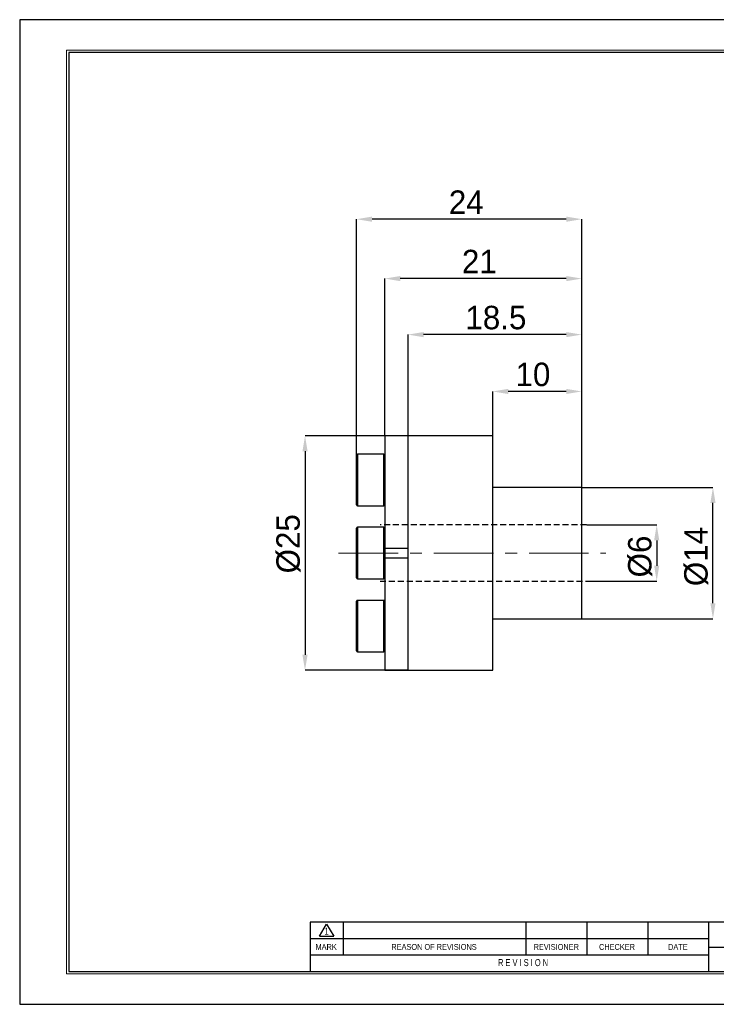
# Model space of a CAD drawing. Header units: millimetres. Extents: x 0 to 297, y 0 to 210.
# Tile 1 of 2: x 0 to 149, y 0 to 210. Entities that reach past the tile are written whole.
import ezdxf
from ezdxf.enums import TextEntityAlignment as Align

# ---------------------------------------------------------------- set-up
doc = ezdxf.new("R2010")
doc.units = ezdxf.units.MM
doc.header["$PDSIZE"] = -1
doc.linetypes.add('CENTERX2', pattern=[20.32, 12.7, -2.54, 2.54, -2.54])
doc.linetypes.add('HIDDEN', pattern=[1.905, 1.27, -0.635])
for name, color, linetype in [('가상선', 2, 'HIDDEN'), ('문자', 7, 'Continuous'), ('중심선', 1, 'CENTERX2')]:
    doc.layers.add(name, color=color, linetype=linetype)
doc.layers.add('치수선', color=5, linetype='Continuous', lineweight=15)
doc.styles.add('SLDTEXTSTYLE0', font='TXT', dxfattribs={"width": 0.75})
doc.styles.add('SLDTEXTSTYLE2', font='TXT', dxfattribs={"width": 0.75, "bigfont": 'bigfont'})
doc.styles.add('SLDTEXTSTYLE8', font='TXT', dxfattribs={"width": 0.633333})
doc.dimstyles.new('SLDDIMSTYLE0', dxfattribs={"dimtxt": 3.5, "dimasz": 3.302, "dimexe": 0, "dimexo": 0.0625, "dimgap": 0.875, "dimtad": 1, "dimlfac": 0.5, "dimrnd": 1e-09, "dimzin": 12, "dimdsep": 46, "dimtxsty": 'SLDTEXTSTYLE0', "dimsah": 1, "dimcen": 0.09, "dimadec": 0, "dimazin": 3, "dimtfac": 1, "dimtmove": 0, "dimatfit": 0, "dimfxl": 1, "dimfrac": 2, "dimtolj": 1, "dimtzin": 12, "dimarcsym": 0})
doc.dimstyles.new('SLDDIMSTYLE1', dxfattribs={"dimtxt": 3.5, "dimasz": 3.302, "dimexe": 0, "dimexo": 0.0625, "dimgap": 0.875, "dimtad": 1, "dimlfac": 0.5, "dimrnd": 1e-09, "dimzin": 12, "dimdsep": 46, "dimtxsty": 'SLDTEXTSTYLE0', "dimsah": 1, "dimcen": 0.09, "dimadec": 0, "dimazin": 3, "dimtfac": 1, "dimtofl": 0, "dimtmove": 0, "dimatfit": 3, "dimfxl": 1, "dimfrac": 2, "dimtolj": 1, "dimtzin": 12, "dimarcsym": 0})
doc.dimstyles.new('SLDDIMSTYLE2', dxfattribs={"dimtxt": 3.5, "dimasz": 3.302, "dimexe": 0, "dimexo": 0.0625, "dimgap": 0.875, "dimtad": 1, "dimdec": 0, "dimlfac": 0.5, "dimrnd": 1e-09, "dimzin": 12, "dimdsep": 46, "dimtxsty": 'SLDTEXTSTYLE0', "dimsah": 1, "dimcen": 0.09, "dimadec": 0, "dimazin": 3, "dimtfac": 1, "dimtdec": 0, "dimtmove": 0, "dimatfit": 0, "dimfxl": 1, "dimfrac": 2, "dimtolj": 1, "dimtzin": 12, "dimarcsym": 0})
doc.dimstyles.new('SLDDIMSTYLE3', dxfattribs={"dimtxt": 3.5, "dimasz": 3.302, "dimexe": 0, "dimexo": 0.0625, "dimgap": 0.875, "dimtad": 1, "dimdec": 1, "dimlfac": 0.5, "dimrnd": 1e-09, "dimzin": 12, "dimdsep": 46, "dimtxsty": 'SLDTEXTSTYLE0', "dimsah": 1, "dimcen": 0.09, "dimadec": 0, "dimazin": 3, "dimtfac": 1, "dimtdec": 1, "dimtofl": 0, "dimtmove": 0, "dimatfit": 3, "dimfxl": 1, "dimfrac": 2, "dimtolj": 1, "dimtzin": 12, "dimarcsym": 0})
doc.dimstyles.new('SLDDIMSTYLE4', dxfattribs={"dimtxt": 3.5, "dimasz": 3.302, "dimexe": 0, "dimexo": 0.0625, "dimgap": 0.875, "dimtad": 1, "dimdec": 0, "dimlfac": 0.5, "dimrnd": 1e-09, "dimzin": 12, "dimdsep": 46, "dimtxsty": 'SLDTEXTSTYLE0', "dimsah": 1, "dimcen": 0.09, "dimadec": 0, "dimazin": 3, "dimtfac": 1, "dimtdec": 0, "dimtofl": 0, "dimtmove": 0, "dimatfit": 3, "dimfxl": 1, "dimfrac": 2, "dimtolj": 1, "dimtzin": 12, "dimarcsym": 0})
doc.dimstyles.new('SLDDIMSTYLE5', dxfattribs={"dimtxt": 3.5, "dimasz": 3.302, "dimexe": 0, "dimexo": 0.0625, "dimgap": 0.875, "dimtad": 1, "dimdec": 0, "dimlfac": 0.5, "dimrnd": 1e-09, "dimzin": 12, "dimdsep": 46, "dimtxsty": 'SLDTEXTSTYLE0', "dimsah": 1, "dimcen": 0.09, "dimadec": 0, "dimazin": 3, "dimtfac": 1, "dimtofl": 0, "dimtmove": 0, "dimatfit": 3, "dimfxl": 1, "dimfrac": 2, "dimtolj": 1, "dimtzin": 12, "dimarcsym": 0})

# ---------------------------------------------------------------- blocks, each defined once
blk = doc.blocks.new('AAAA')
at = {"color": 250, "true_color": 0x191924}
for p, q in [((-298.87, 124.28), (-595.87, 124.28)), ((-595.87, 124.28), (-595.87, -85.72)), ((-595.87, -85.72), (-298.87, -85.72))]:
    blk.add_line(p, q, dxfattribs=at)
at = {"lineweight": 0}
for p, q in [((-305.37, 117.78), (-585.87, 117.78)), ((-585.87, 117.78), (-585.87, -79.22)), ((-585.87, -79.22), (-305.37, -79.22))]:
    blk.add_line(p, q, dxfattribs=at)
for p, q in [((-305.87, 117.28), (-585.37, 117.28)), ((-585.37, 117.28), (-585.37, -78.72)), ((-435.87, -68.22), (-533.87, -68.22)), ((-533.87, -68.22), (-533.87, -78.72)), ((-531.87, -71.21), (-530.37, -68.61)), ((-530.37, -68.61), (-528.87, -71.21)), ((-526.87, -68.22), (-526.87, -75.22)), ((-487.87, -68.22), (-487.87, -75.22)), ((-474.87, -68.22), (-474.87, -75.22)), ((-461.87, -68.22), (-461.87, -75.22)), ((-448.87, -68.22), (-448.87, -78.72)), ((-531.87, -71.21), (-528.87, -71.21)), ((-448.87, -71.72), (-533.87, -71.72)), ((-448.87, -75.22), (-533.87, -75.22)), ((-448.87, -73.52), (-435.87, -73.52)), ((-585.37, -78.72), (-305.87, -78.72))]:
    blk.add_line(p, q)
at = {"color": 250, "true_color": 0x191924, "width": 0.75}
for tag, height, style, p in [('TITLE', 2.5, 'SLDTEXTSTYLE2', (-358.7, -62.04)), ('도번', 2.5, 'SLDTEXTSTYLE2', (-344.69, -70.81)), ('필렛', 1.15, 'SLDTEXTSTYLE0', (-416.62, -75.73)), ('SCALE', 1.2, 'SLDTEXTSTYLE0', (-342.09, -76.51)), ('DATE', 1.2, 'SLDTEXTSTYLE0', (-318.85, -76.56)), ('모따기', 1.15, 'SLDTEXTSTYLE0', (-416.62, -78.33))]:
    blk.add_attdef(tag, text='', height=height, dxfattribs=dict(at, style=style)).set_placement(p, align=Align.BOTTOM_LEFT)
at = {"layer": '문자', "attachment_point": 2}
for s, insert, char_height, style in [('1', (-530.38, -69.37), 1.5, 'SLDTEXTSTYLE0'), ('MARK', (-530.48, -72.85), 1.25, 'SLDTEXTSTYLE0'), ('REASON OF REVISIONS', (-507.46, -72.85), 1.25, 'SLDTEXTSTYLE0'), ('REVISIONER', (-481.38, -72.85), 1.25, 'SLDTEXTSTYLE0'), ('CHECKER', (-468.42, -72.85), 1.25, 'SLDTEXTSTYLE0'), ('DATE', (-455.43, -72.85), 1.25, 'SLDTEXTSTYLE0'), ('R E V I S I O N', (-488.46, -76.07), 1.5, 'SLDTEXTSTYLE8')]:
    blk.add_mtext(s, dxfattribs=dict(at, insert=insert, char_height=char_height, style=style))
blk = doc.blocks.new('_D')
at = {"layer": 'Defpoints', "color": 0}
for p in [(120.8, 102.15), (120.8, 90.15), (135.8, 90.15)]:
    blk.add_point(p, dxfattribs=at)
at = {"layer": '치수선', "color": 0, "lineweight": -2}
for p, q in [((120.87, 102.15), (135.8, 102.15)), ((135.8, 98.85), (135.8, 93.45)), ((120.87, 90.15), (135.8, 90.15))]:
    blk.add_line(p, q, dxfattribs=at)
at = {"layer": '치수선', "color": 0}
for points in [[(135.25, 98.85), (136.35, 98.85), (135.8, 102.15)], [(135.25, 93.45), (136.35, 93.45), (135.8, 90.15)]]:
    blk.add_solid(points, dxfattribs=at)
at = {"layer": '치수선', "color": 3, "insert": (129.68, 95.41), "char_height": 5, "attachment_point": 2, "rotation": 90}
blk.add_mtext('\\A1;%%c6', dxfattribs=at)
blk = doc.blocks.new('_D_1')
at = {"layer": 'Defpoints', "color": 0}
for p in [(119.8, 110.15), (147.8, 110.15), (119.8, 82.15)]:
    blk.add_point(p, dxfattribs=at)
at = {"layer": '치수선', "color": 0, "lineweight": -2}
for p, q in [((119.87, 110.15), (147.8, 110.15)), ((147.8, 85.45), (147.8, 106.85)), ((119.87, 82.15), (147.8, 82.15))]:
    blk.add_line(p, q, dxfattribs=at)
at = {"layer": '치수선', "color": 0}
for points in [[(147.25, 106.85), (148.35, 106.85), (147.8, 110.15)], [(147.25, 85.45), (148.35, 85.45), (147.8, 82.15)]]:
    blk.add_solid(points, dxfattribs=at)
at = {"layer": '치수선', "color": 3, "insert": (141.66, 95.41), "char_height": 5, "attachment_point": 2, "rotation": 90}
blk.add_mtext('\\A1;%%c14', dxfattribs=at)
blk = doc.blocks.new('_D_2')
at = {"layer": 'Defpoints', "color": 0}
for p in [(82.77, 121.15), (60.76, 71.15), (82.77, 71.15)]:
    blk.add_point(p, dxfattribs=at)
at = {"layer": '치수선', "color": 0, "lineweight": -2}
for p, q in [((82.71, 121.15), (60.76, 121.15)), ((60.76, 117.85), (60.76, 74.45)), ((82.71, 71.15), (60.76, 71.15))]:
    blk.add_line(p, q, dxfattribs=at)
at = {"layer": '치수선', "color": 0}
for points in [[(60.21, 117.85), (61.31, 117.85), (60.76, 121.15)], [(60.21, 74.45), (61.31, 74.45), (60.76, 71.15)]]:
    blk.add_solid(points, dxfattribs=at)
at = {"layer": '치수선', "color": 3, "insert": (54.64, 98.13), "char_height": 5, "attachment_point": 2, "rotation": 90}
blk.add_mtext('\\A1;%%c25', dxfattribs=at)
blk = doc.blocks.new('_D_3')
at = {"layer": 'Defpoints', "color": 0}
for p in [(100.8, 130.62), (100.8, 119.15), (119.8, 110.15)]:
    blk.add_point(p, dxfattribs=at)
at = {"layer": '치수선', "color": 0, "lineweight": -2}
for p, q in [((100.8, 119.21), (100.8, 130.62)), ((116.5, 130.62), (104.11, 130.62)), ((119.8, 110.21), (119.8, 130.62))]:
    blk.add_line(p, q, dxfattribs=at)
at = {"layer": '치수선', "color": 0}
for points in [[(104.11, 131.17), (104.11, 130.07), (100.8, 130.62)], [(116.5, 131.17), (116.5, 130.07), (119.8, 130.62)]]:
    blk.add_solid(points, dxfattribs=at)
at = {"layer": '치수선', "color": 3, "insert": (109.39, 136.76), "char_height": 5, "attachment_point": 2}
blk.add_mtext('\\A1;10', dxfattribs=at)
blk = doc.blocks.new('_D_4')
at = {"layer": 'Defpoints', "color": 0}
for p in [(82.76, 142.74), (82.76, 121.15), (119.8, 110.15)]:
    blk.add_point(p, dxfattribs=at)
at = {"layer": '치수선', "color": 0, "lineweight": -2}
for p, q in [((82.76, 121.21), (82.76, 142.74)), ((116.5, 142.74), (86.07, 142.74)), ((119.8, 110.21), (119.8, 142.74))]:
    blk.add_line(p, q, dxfattribs=at)
at = {"layer": '치수선', "color": 0}
for points in [[(86.07, 143.29), (86.07, 142.19), (82.76, 142.74)], [(116.5, 143.29), (116.5, 142.19), (119.8, 142.74)]]:
    blk.add_solid(points, dxfattribs=at)
at = {"layer": '치수선', "color": 3, "insert": (101.49, 148.88), "char_height": 5, "attachment_point": 2}
blk.add_mtext('\\A1;18.5', dxfattribs=at)
blk = doc.blocks.new('_D_5')
at = {"layer": 'Defpoints', "color": 0}
for p in [(77.76, 154.69), (77.76, 121.15), (119.8, 110.15)]:
    blk.add_point(p, dxfattribs=at)
at = {"layer": '치수선', "color": 0, "lineweight": -2}
for p, q in [((77.76, 121.21), (77.76, 154.69)), ((116.5, 154.69), (81.07, 154.69)), ((119.8, 110.21), (119.8, 154.69))]:
    blk.add_line(p, q, dxfattribs=at)
at = {"layer": '치수선', "color": 0}
for points in [[(81.07, 155.24), (81.07, 154.14), (77.76, 154.69)], [(116.5, 155.24), (116.5, 154.14), (119.8, 154.69)]]:
    blk.add_solid(points, dxfattribs=at)
at = {"layer": '치수선', "color": 3, "insert": (97.96, 160.83), "char_height": 5, "attachment_point": 2}
blk.add_mtext('\\A1;21', dxfattribs=at)
blk = doc.blocks.new('_D_6')
at = {"layer": 'Defpoints', "color": 0}
for p in [(71.76, 167.36), (71.76, 117.04), (119.8, 110.15)]:
    blk.add_point(p, dxfattribs=at)
at = {"layer": '치수선', "color": 0, "lineweight": -2}
for p, q in [((71.76, 117.1), (71.76, 167.36)), ((116.5, 167.36), (75.07, 167.36)), ((119.8, 110.21), (119.8, 167.36))]:
    blk.add_line(p, q, dxfattribs=at)
at = {"layer": '치수선', "color": 0}
for points in [[(75.07, 167.91), (75.07, 166.8), (71.76, 167.36)], [(116.5, 167.91), (116.5, 166.8), (119.8, 167.36)]]:
    blk.add_solid(points, dxfattribs=at)
at = {"layer": '치수선', "color": 3, "insert": (95.17, 173.49), "char_height": 5, "attachment_point": 2}
blk.add_mtext('\\A1;24', dxfattribs=at)

msp = doc.modelspace()

# ---------------------------------------------------------------- linework, layer by layer
for p, q in [((82.764, 121.152), (77.764, 121.152)), ((77.764, 121.152), (77.764, 97.152)), ((82.764, 97.152), (82.764, 121.152)), ((100.804, 121.152), (82.769, 121.152)), ((82.769, 98.787), (82.769, 121.152)), ((100.804, 98.787), (100.804, 121.152)), ((71.764, 114.324), (71.764, 117.04)), ((77.564, 117.24), (71.964, 117.24)), ((71.964, 117.24), (71.964, 114.422)), ((77.564, 114.422), (77.564, 117.24)), ((71.764, 106.44), (71.764, 114.324)), ((71.964, 114.422), (71.964, 106.24)), ((77.564, 106.24), (77.564, 114.422)), ((82.769, 114.74), (82.764, 114.74)), ((119.804, 110.152), (100.804, 110.152)), ((119.804, 82.152), (119.804, 110.152)), ((82.764, 108.74), (82.769, 108.74)), ((82.769, 107.162), (82.764, 107.162)), ((71.964, 106.24), (77.564, 106.24)), ((71.764, 90.852), (71.764, 101.452)), ((77.564, 101.652), (71.964, 101.652)), ((71.964, 101.652), (71.964, 90.652)), ((77.564, 90.652), (77.564, 101.652)), ((82.769, 71.152), (82.769, 98.787)), ((100.804, 71.152), (100.804, 98.787)), ((82.764, 97.152), (77.764, 97.152)), ((77.764, 97.152), (77.764, 95.152)), ((82.769, 97.152), (82.764, 97.152)), ((77.764, 95.152), (82.764, 95.152)), ((77.764, 95.152), (77.764, 71.152)), ((82.764, 71.152), (82.764, 95.152)), ((82.764, 95.152), (82.769, 95.152)), ((71.964, 90.652), (77.564, 90.652)), ((71.764, 75.263), (71.764, 85.863)), ((77.564, 86.063), (71.964, 86.063)), ((71.964, 86.063), (71.964, 75.063)), ((77.564, 75.063), (77.564, 86.063)), ((82.764, 85.142), (82.769, 85.142)), ((82.769, 83.563), (82.764, 83.563)), ((100.804, 82.152), (119.804, 82.152)), ((82.764, 77.563), (82.769, 77.563)), ((71.964, 75.063), (77.564, 75.063)), ((77.764, 71.152), (82.764, 71.152)), ((82.769, 71.152), (100.804, 71.152))]:
    msp.add_line(p, q)
for centre, start, end in [((71.964, 117.04), 90, 180), ((77.564, 117.04), 0, 90), ((71.964, 106.44), 180, 270), ((77.564, 106.44), 270, 0), ((71.964, 101.452), 90, 180), ((77.564, 101.452), 0, 90), ((71.964, 90.852), 180, 270), ((77.564, 90.852), 270, 0), ((71.964, 85.863), 90, 180), ((77.564, 85.863), 0, 90), ((71.964, 75.263), 180, 270), ((77.564, 75.263), 270, 0)]:
    msp.add_arc(centre, 0.2, start, end)
at = {"layer": '가상선'}
for p, q in [((120.804, 102.152), (76.764, 102.152)), ((76.764, 90.152), (120.804, 90.152))]:
    msp.add_line(p, q, dxfattribs=at)
at = {"layer": '중심선', "linetype": 'CENTERX2', "lineweight": 0}
msp.add_line((67.932, 96.152), (124.979, 96.152), dxfattribs=at)

# ---------------------------------------------------------------- block references
at = {"color": 7, "linetype": 'Continuous'}
msp.add_blockref('AAAA', (595.748, 85.622), dxfattribs=at)

# ---------------------------------------------------------------- dimensions: what is measured, and where the dimension line sits
at = {"layer": '치수선', "color": 5, "true_color": 0x0000ff}
for base, p1, p2, dimstyle, picture, middle in [((71.764, 167.355), (119.804, 110.152), (71.764, 117.04), 'SLDDIMSTYLE5', '_D_6', (95.166, 167.355)), ((77.764, 154.691), (119.804, 110.152), (77.764, 121.152), 'SLDDIMSTYLE4', '_D_5', (97.96, 154.691)), ((82.764, 142.737), (119.804, 110.152), (82.764, 121.152), 'SLDDIMSTYLE3', '_D_4', (101.49, 142.737)), ((100.804185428, 130.617968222), (119.804185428, 110.151659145), (100.804185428, 119.151659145), 'SLDDIMSTYLE2', '_D_3', (109.392945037, 130.617968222))]:
    dim = msp.add_linear_dim(base=base, p1=p1, p2=p2, dimstyle=dimstyle, override={"dimtxt": 5, "dimgap": 1, "dimtxsty": 'Standard', "dimclrt": 3}, dxfattribs=at)
    dim.commit()
    dim.dimension.update_dxf_attribs({"geometry": picture, "text_midpoint": middle, "dimtype": 160})
for base, p1, p2, dimstyle, picture, middle in [((60.764, 71.152), (82.769, 121.152), (82.769, 71.152), 'SLDDIMSTYLE1', '_D_2', (60.764, 98.132)), ((147.804, 110.152), (119.804, 82.152), (119.804, 110.152), 'SLDDIMSTYLE1', '_D_1', (147.804, 95.41)), ((135.804, 90.152), (120.804, 102.152), (120.804, 90.152), 'SLDDIMSTYLE0', '_D', (135.804, 95.41))]:
    dim = msp.add_linear_dim(base=base, p1=p1, p2=p2, angle=90, text='%%c<>', dimstyle=dimstyle, override={"dimtxt": 5, "dimgap": 1, "dimtxsty": 'Standard', "dimclrt": 3}, dxfattribs=at)
    dim.commit()
    dim.dimension.update_dxf_attribs({"geometry": picture, "text_midpoint": middle, "dimtype": 160})

doc.saveas('drawing.dxf')
